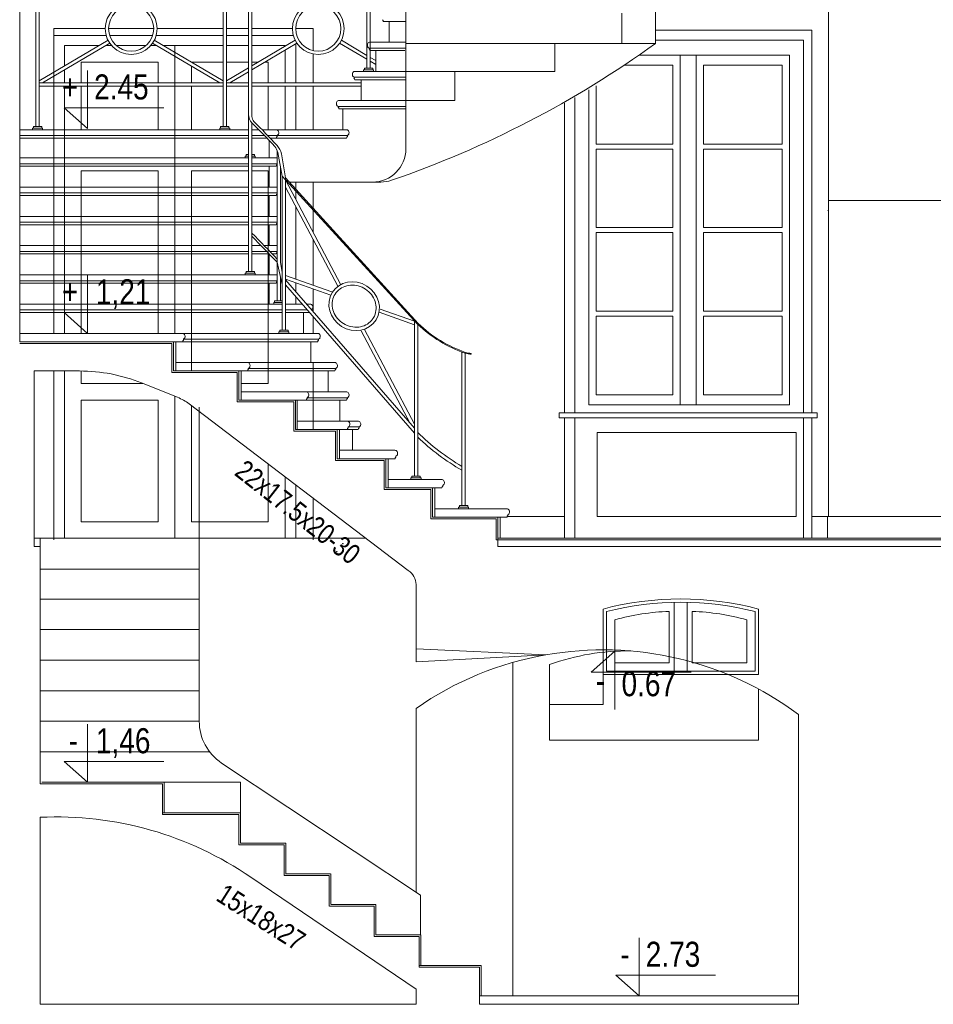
# Model space of a CAD drawing. Header units: millimetres. Extents: x -573548 to 674770, y -246895 to -89040.
# Tile 196 of 199: x 102413 to 107883, y -200775 to -194883. Entities that reach past the tile are written whole.
import ezdxf

# ---------------------------------------------------------------- set-up
doc = ezdxf.new("R2010")
doc.units = ezdxf.units.MM
for name, color, linetype, lineweight in [('A-WIDOK_Nr_pióra__9', 8, 'Continuous', 9), ('a-widokowe_Nr_pióra__8', 8, 'Continuous', 9), ('A-ZELBET_Nr_pióra__1', 8, 'Continuous', 9), ('A-ZELBET_Nr_pióra__5', 8, 'Continuous', 9), ('A_okno_Nr_pióra__1', 8, 'Continuous', 9), ('A_okno_Nr_pióra__8', 8, 'Continuous', 9), ('A_widok_Nr_pióra__1', 8, 'Continuous', 9), ('AO-RZEDNE_Nr_pióra__2', 8, 'Continuous', 9), ('AO-RZEDNE_Nr_pióra__61', 8, 'Continuous', 9), ('balustrada stalowa_Nr_pióra__1', 8, 'Continuous', 9), ('co_Nr_pióra__8', 8, 'Continuous', 9), ('drewno_Nr_pióra__3', 8, 'Continuous', 9), ('pomocnicze_Nr_pióra__1', 8, 'Continuous', 9), ('SCHODY_Nr_pióra__1', 8, 'Continuous', 9), ('SCIANY_KONSTR_Nr_pióra__1', 8, 'Continuous', 9), ('SCIANY_KONSTR_Nr_pióra__21', 8, 'Continuous', 9), ('SCIANY_KONSTR_Nr_pióra__4', 8, 'Continuous', 9)]:
    doc.layers.add(name, color=color, linetype=linetype, lineweight=lineweight)
doc.styles.add('STYL_AUTOMATYCZNY_5', font='arial.ttf', dxfattribs={"width": 0.8})

# ---------------------------------------------------------------- blocks, each defined once
blk = doc.blocks.new('A$C685D2BB2')
at = {"layer": 'A-WIDOK_Nr_pióra__9'}
for p, q in [((24456.3, 7960.6), (24456.3, 7698.8)), ((24764.6, 7960.6), (24456.3, 7960.6)), ((24764.6, 7960.6), (24456.3, 7960.6)), ((24456.3, 7960.6), (24764.6, 7960.6)), ((25054.6, 7960.6), (24784.6, 7960.6)), ((25054.6, 7960.6), (24784.6, 7960.6)), ((24784.6, 7960.6), (25054.6, 7960.6)), ((25469.6, 7960.6), (25074.6, 7960.6)), ((25469.6, 7960.6), (25074.6, 7960.6)), ((25074.6, 7960.6), (25469.6, 7960.6)), ((25622.4, 7960.6), (25489.6, 7960.6)), ((25622.4, 7960.6), (25489.6, 7960.6)), ((25489.6, 7960.6), (25622.4, 7960.6)), ((25884.6, 7960.6), (25642.4, 7960.6)), ((25884.6, 7960.6), (25642.4, 7960.6)), ((25642.4, 7960.6), (25884.6, 7960.6)), ((26009.2, 7960.6), (25904.6, 7960.6)), ((26009.2, 7960.6), (25904.6, 7960.6)), ((25904.6, 7960.6), (26009.2, 7960.6)), ((26009.2, 7960.6), (26009.2, 7829.4)), ((24456.3, 7920.6), (24769.9, 7920.6)), ((24456.3, 7920.6), (24456.3, 7698.8)), ((24456.3, 7920.6), (24456.3, 7355.9)), ((24790.7, 7920.6), (25048.4, 7920.6)), ((25069.2, 7920.6), (25469.6, 7920.6)), ((25489.6, 7920.6), (25622.4, 7920.6)), ((25642.4, 7920.6), (25889.9, 7920.6)), ((24520.5, 7860.6), (24520.5, 7736.8)), ((24520.5, 7860.6), (24730.2, 7860.6)), ((24769.5, 7860.6), (24801.4, 7860.6)), ((24829.2, 7860.6), (25009.9, 7860.6)), ((25037.7, 7860.6), (25069.6, 7860.6)), ((25108.9, 7860.6), (25469.6, 7860.6)), ((25180.5, 7860.6), (25180.5, 7818.3)), ((25180.5, 7860.6), (25180.5, 6137.3)), ((25489.6, 7860.6), (25622.4, 7860.6)), ((25642.4, 7860.6), (25842.1, 7860.6)), ((25842.1, 7860.6), (25842.1, 7855.8)), ((25906.3, 7870.5), (25906.3, 7635.9)), ((25180.5, 7795.1), (25180.5, 7635.9)), ((25842.1, 7832.6), (25842.1, 7635.9)), ((26009.2, 7808.9), (26009.2, 7635.9)), ((24620.5, 7760.6), (24620.5, 7635.9)), ((24620.5, 7760.6), (25080.5, 7760.6)), ((25080.5, 7760.6), (25080.5, 7635.9)), ((25280.5, 7760.6), (25280.5, 7759.2)), ((25469.6, 7760.6), (25280.5, 7760.6)), ((25280.5, 7736), (25280.5, 7635.9)), ((25622.4, 7760.6), (25489.6, 7760.6)), ((25681, 7760.6), (25642.4, 7760.6)), ((25740.5, 7760.6), (25720.3, 7760.6)), ((25740.5, 7760.6), (25740.5, 7635.9)), ((24456.3, 7675.6), (24456.3, 7635.9)), ((24456.3, 7675.6), (24456.3, 7635.9)), ((24520.5, 7713.5), (24520.5, 7635.9)), ((24456.3, 7615.9), (24456.3, 7355.9)), ((24456.3, 7615.9), (24456.3, 7355.9)), ((24520.5, 7615.9), (24520.5, 7355.9)), ((24620.5, 7615.9), (24620.5, 7355.9)), ((25080.5, 7615.9), (25080.5, 7355.9)), ((25180.5, 7615.9), (25180.5, 7355.9)), ((25280.5, 7615.9), (25280.5, 7355.9)), ((25740.5, 7615.9), (25740.5, 7355.9)), ((25842.1, 7615.9), (25842.1, 7355.9)), ((25906.3, 7615.9), (25906.3, 7355.9)), ((26009.2, 7615.9), (26009.2, 7355.9)), ((24456.3, 7355.9), (24456.3, 6137.3)), ((24520.5, 7355.9), (24520.5, 6137.3)), ((24620.5, 7110), (24620.5, 6137.3)), ((24620.5, 7110), (25080.5, 7110)), ((25080.5, 7110), (25080.5, 6137.3)), ((25280.5, 7110), (25280.5, 5912.3)), ((25622.4, 7110), (25280.5, 7110)), ((25740.5, 7110), (25642.4, 7110)), ((25740.5, 7110), (25740.5, 5836.7)), ((25906.3, 7042.3), (25906.3, 6938)), ((26009.2, 7042.3), (26009.2, 6742.8)), ((25906.3, 6895.1), (25906.3, 6461.5)), ((26009.2, 6699.9), (26009.2, 6424.9)), ((25906.3, 6440.3), (25906.3, 6386.7)), ((26009.2, 6403.7), (26009.2, 6268.1)), ((25906.3, 6356.2), (25906.3, 6312.3)), ((26009.2, 6237.6), (26009.2, 6137.3)), ((26009.2, 5962.3), (26009.2, 5562.3)), ((24456.3, 5912.1), (24456.3, 4912.3)), ((24456.3, 5912.1), (24456.3, 4902.3)), ((24520.5, 5912.1), (24520.5, 4912.3)), ((24620.5, 5912.1), (24620.5, 5836.7)), ((24620.5, 5836.7), (24991.7, 5836.7)), ((24620.5, 5836.7), (24991.6, 5836.7)), ((25740.5, 5836.7), (25579.1, 5836.7)), ((24620.5, 5736.7), (24620.5, 5010.2)), ((24620.5, 5736.7), (25080.5, 5736.7)), ((24620.5, 5736.7), (25080.5, 5736.7)), ((25080.5, 5736.7), (25080.5, 5010.2)), ((25180.5, 5761.1), (25180.5, 4912.3)), ((25280.5, 5704.7), (25280.5, 5010.2)), ((25740.5, 5355.2), (25740.5, 5010.2)), ((25842.1, 5278.1), (25842.1, 4912.3)), ((25906.3, 5229.3), (25906.3, 4912.3)), ((26009.2, 5151.1), (26009.2, 4912.3)), ((26009.2, 5151.1), (26009.2, 4902.3)), ((24620.5, 5010.2), (25080.5, 5010.2)), ((25294.6, 5010.2), (25280.5, 5010.2)), ((25740.5, 5010.2), (25280.5, 5010.2))]:
    blk.add_line(p, q, dxfattribs=at)
at = {"layer": 'a-widokowe_Nr_pióra__8'}
for p, q in [((27170.6, 5042.3), (27514.9, 5042.3)), ((28994.9, 5042.3), (36203.4, 5042.3))]:
    blk.add_line(p, q, dxfattribs=at)
at = {"layer": 'A-ZELBET_Nr_pióra__1'}
blk.add_line((25327.1, 4726.3), (24374.9, 4726.3), dxfattribs=at)
at = {"layer": 'A-ZELBET_Nr_pióra__5'}
blk.add_line((29089.7, 6873.6), (29089.7, 6872.7), dxfattribs=at)
at = {"layer": 'A_okno_Nr_pióra__1'}
for p, q in [((28994.9, 7952.3), (28059.5, 7952.3)), ((28994.9, 7952.3), (28994.9, 5662.3)), ((28945.8, 7892.3), (28059.5, 7892.3)), ((28945.8, 7892.3), (28945.8, 5662.3)), ((28861.5, 7801.7), (27959.5, 7801.7)), ((28207.3, 7801.7), (28207.3, 5709.3)), ((28302.6, 7801.7), (28302.6, 5709.3)), ((28861.5, 7801.7), (28861.5, 5709.3)), ((27871, 7741.7), (28163.4, 7741.7)), ((28163.4, 7741.7), (28163.4, 7269.7)), ((28817.6, 7741.7), (28346.5, 7741.7)), ((28346.5, 7741.7), (28346.5, 7269.7)), ((28817.6, 7741.7), (28817.6, 7269.7)), ((27704.1, 7617.6), (27704.1, 7269.7)), ((27575.8, 7547.9), (27575.8, 5662.3)), ((27660.2, 7593.5), (27660.2, 5709.3)), ((27514.9, 7515.5), (27514.9, 5662.3)), ((27704.1, 7269.7), (28163.4, 7269.7)), ((28817.6, 7269.7), (28346.5, 7269.7)), ((27704.1, 7239.7), (27704.1, 6770.6)), ((27704.1, 7239.7), (28163.4, 7239.7)), ((28163.4, 7239.7), (28163.4, 6770.6)), ((28346.5, 7239.7), (28346.5, 6770.6)), ((28817.6, 7239.7), (28346.5, 7239.7)), ((28817.6, 7239.7), (28817.6, 6770.6)), ((27704.1, 6770.6), (28163.4, 6770.6)), ((27704.1, 6740.6), (27704.1, 6270.6)), ((27704.1, 6740.6), (28163.4, 6740.6)), ((28163.4, 6740.6), (28163.4, 6270.6)), ((28817.6, 6770.6), (28346.5, 6770.6)), ((28346.5, 6740.6), (28346.5, 6270.6)), ((28817.6, 6740.6), (28346.5, 6740.6)), ((28817.6, 6740.6), (28817.6, 6270.6)), ((27704.1, 6270.6), (28163.4, 6270.6)), ((28817.6, 6270.6), (28346.5, 6270.6)), ((27704.1, 6240.6), (27704.1, 5769.3)), ((27704.1, 6240.6), (28163.4, 6240.6)), ((28163.4, 6240.6), (28163.4, 5769.3)), ((28817.6, 6240.6), (28346.5, 6240.6)), ((28346.5, 6240.6), (28346.5, 5769.3)), ((28817.6, 6240.6), (28817.6, 5769.3)), ((28163.4, 5769.3), (27704.1, 5769.3)), ((28817.6, 5769.3), (28346.5, 5769.3)), ((29027, 5662.3), (27482.7, 5662.3)), ((27482.7, 5632.3), (27482.7, 5662.3)), ((27660.2, 5709.3), (28861.5, 5709.3)), ((29027, 5632.3), (29027, 5662.3)), ((29027, 5632.3), (27482.7, 5632.3)), ((27514.9, 5632.3), (27514.9, 4912.3)), ((27575.8, 5632.3), (27575.8, 4912.3)), ((28945.8, 5632.3), (27575.8, 5632.3)), ((28945.8, 5632.3), (28945.8, 4912.3)), ((28994.9, 5632.3), (28994.9, 4912.3)), ((28171.4, 4196.7), (28171.4, 4527.3)), ((28249.3, 4177.7), (28249.3, 4527.3)), ((27814.9, 4423.6), (27814.9, 4242.1)), ((28141.1, 4203.2), (28141, 4473.7)), ((28278.8, 4169.6), (28278.8, 4473.7)), ((28604.9, 4423.6), (28604.9, 4165.2)), ((27814.9, 4242.1), (27814.9, 4165.2)), ((28141.1, 4165.2), (28141.1, 4203.2)), ((28171.4, 4115.2), (28171.4, 4196.7)), ((27814.9, 4165.2), (28141.1, 4165.2)), ((28249.3, 4115.2), (28249.3, 4177.7)), ((28278.8, 4165.2), (28278.8, 4169.6)), ((28294.1, 4165.2), (28278.8, 4165.2)), ((28604.9, 4165.2), (28294.1, 4165.2))]:
    blk.add_line(p, q, dxfattribs=at)
at = {"layer": 'A_okno_Nr_pióra__8'}
for points in [[(28493.5, 4095.2), (28674.9, 4095.2), (28674.9, 4487.7, 0.129032), (27744.9, 4487.7), (27744.9, 4243.3)], [(28443.1, 4115.2), (28654.9, 4115.2), (28654.9, 4472.2, 0.124711), (27764.9, 4472.2), (27764.9, 4243.2)]]:
    blk.add_lwpolyline(points, format="xyb", dxfattribs=at)
for points in [[(27744.9, 4243.3), (27744.9, 4095.2), (28493.5, 4095.2)], [(27764.9, 4243.2), (27764.9, 4115.2), (28443.1, 4115.2)]]:
    blk.add_lwpolyline(points, dxfattribs=at)
for centre, start, end in [((28197, 3023.2), 92.20988, 105.2613), ((28222.8, 3023.2), 74.7387, 87.79012)]:
    blk.add_arc(centre, 1451.6, start, end, dxfattribs=at)
at = {"layer": 'A_widok_Nr_pióra__1'}
for p, q in [((29094.6, 6932.3), (29094.6, 5042.3)), ((29089.6, 5042.3), (29089.6, 4912.3)), ((26624.9, 4248.8), (26624.9, 4171.1)), ((27401.8, 4212.6), (26624.9, 4171.1)), ((27744.9, 3916.7), (27744.9, 4211.3)), ((27424.9, 4155.5), (27424.9, 3702.3)), ((28674.9, 3702.3), (28674.9, 4009.1)), ((26624.9, 3893.3), (26624.9, 2793.6)), ((27744.9, 3916.7), (27424.9, 3916.7)), ((28674.9, 3702.3), (27424.9, 3702.3)), ((26652.7, 2775.1), (26652.7, 2537.6))]:
    blk.add_line(p, q, dxfattribs=at)
for centre, radius, start, end in [((27732, 2304.6), 1936.4, 99.81652, 124.86948), ((27888.8, 2871.2), 1365.5, 89.09926, 109.85766)]:
    blk.add_arc(centre, radius, start, end, dxfattribs=at)
at = {"layer": 'AO-RZEDNE_Nr_pióra__2'}
for points in [[(24658.6, 7710.7), (24658.6, 7362.3), (24518.2, 7487.4), (25115.9, 7487.4)], [(24658.6, 6485.7), (24658.6, 6137.3), (24518.2, 6262.4), (25115.9, 6262.4)], [(27814.9, 3886.3), (27814.9, 4234.7), (27674.5, 4109.6), (28272.2, 4109.6)], [(24658.6, 3799.3), (24658.6, 3451), (24518.2, 3576.1), (25115.9, 3576.1)], [(27961.4, 2520.7), (27961.4, 2172.3), (27821, 2297.4), (28418.7, 2297.4)]]:
    blk.add_lwpolyline(points, dxfattribs=at)
at = {"layer": 'balustrada stalowa_Nr_pióra__1'}
for p, q in [((26331.3, 8396.7), (26331.3, 7725)), ((26351.3, 8402), (26351.3, 7725)), ((24349.6, 8290.9), (24349.6, 7375.9)), ((24369.6, 8285.9), (24369.6, 7375.9)), ((25469.6, 8285.9), (25469.6, 7375.9)), ((25489.6, 8285.9), (25489.6, 7375.9)), ((25622.4, 7446.4), (25622.4, 8089.2)), ((25642.4, 8089.2), (25642.4, 7434)), ((24369.6, 7647.5), (24781.3, 7890.8)), ((24389.2, 7635.9), (24791.5, 7873.6)), ((25047.6, 7873.6), (25449.9, 7635.9)), ((25057.8, 7890.8), (25469.6, 7647.5)), ((25901.4, 7890.8), (25642.4, 7737.8)), ((25911.5, 7873.6), (25642.4, 7714.6)), ((26331.3, 7777), (26167.7, 7873.6)), ((26331.3, 7800.2), (26177.9, 7890.8)), ((26383.7, 7769.2), (26351.3, 7788.4)), ((25622.4, 7726), (25489.6, 7647.5)), ((26366.3, 7725), (26316.3, 7725)), ((26316.3, 7715), (26316.3, 7725)), ((26383.7, 7746), (26351.3, 7765.1)), ((26366.3, 7715), (26366.3, 7725)), ((25622.4, 7702.7), (25509.3, 7635.9)), ((26311.3, 7705), (26311.3, 7715)), ((26311.3, 7715), (26371.3, 7715)), ((26371.3, 7705), (26371.3, 7715)), ((25469.6, 7635.9), (24369.6, 7635.9)), ((25469.6, 7615.9), (24369.6, 7615.9)), ((25489.6, 7635.9), (25622.4, 7635.9)), ((25489.6, 7615.9), (25622.4, 7615.9)), ((25642.4, 7635.9), (26296.8, 7635.9)), ((25642.4, 7615.9), (26296.8, 7615.9)), ((25622.4, 6507.3), (25622.4, 7448.8)), ((24329.6, 7355.9), (24329.6, 7365.9)), ((24329.6, 7365.9), (24389.6, 7365.9)), ((24384.6, 7375.9), (24334.6, 7375.9)), ((24334.6, 7365.9), (24334.6, 7375.9)), ((24384.6, 7365.9), (24384.6, 7375.9)), ((24389.6, 7355.9), (24389.6, 7365.9)), ((25449.6, 7355.9), (25449.6, 7365.9)), ((25449.6, 7365.9), (25509.6, 7365.9)), ((25504.6, 7375.9), (25454.6, 7375.9)), ((25454.6, 7365.9), (25454.6, 7375.9)), ((25504.6, 7365.9), (25504.6, 7375.9)), ((25509.6, 7355.9), (25509.6, 7365.9)), ((25642.4, 7397.7), (25642.4, 6507.3)), ((25602.4, 7187.3), (25602.4, 7197.3)), ((25602.4, 7197.3), (25622.4, 7197.3)), ((25622.4, 7207.3), (25607.4, 7207.3)), ((25607.4, 7197.3), (25607.4, 7207.3)), ((25657.4, 7207.3), (25642.4, 7207.3)), ((25642.4, 7197.3), (25662.4, 7197.3)), ((25657.4, 7197.3), (25657.4, 7207.3)), ((25662.4, 7187.3), (25662.4, 7197.3)), ((25793.6, 7230.1), (25793.6, 6332.3)), ((25824.2, 7077.6), (25796.9, 7220.4)), ((25844.2, 7067.3), (25818.7, 7210.7)), ((25813.6, 7127.1), (25813.6, 6562.3)), ((25824.2, 7077.6), (25824.2, 6157.3)), ((26634.5, 6192.6), (25824.2, 7077.6)), ((25844.2, 7067.3), (25844.2, 6157.3)), ((26638.2, 6195.9), (25844.2, 7067.3)), ((25844.2, 7055.8), (26175.2, 6427.9)), ((25844.2, 7012.9), (26156.8, 6420)), ((25824.2, 6428.9), (25793.6, 6562.3)), ((25824.2, 6501.5), (25813.6, 6562.3)), ((25602.4, 6487.3), (25602.4, 6497.3)), ((25602.4, 6497.3), (25662.4, 6497.3)), ((25657.4, 6507.3), (25607.4, 6507.3)), ((25607.4, 6497.3), (25607.4, 6507.3)), ((25657.4, 6497.3), (25657.4, 6507.3)), ((25662.4, 6487.3), (25662.4, 6497.3)), ((25844.2, 6483.6), (26120.8, 6385.3)), ((25813.6, 6475.2), (25813.6, 6332.3)), ((25844.2, 6462.3), (26115, 6366.1)), ((26614.9, 5569.8), (25844.2, 6458.3)), ((26614.9, 5539.3), (25844.2, 6427.8)), ((25773.6, 6312.3), (25773.6, 6322.3)), ((25773.6, 6322.3), (25824.2, 6322.3)), ((25824.2, 6332.3), (25778.6, 6332.3)), ((25778.6, 6322.3), (25778.6, 6332.3)), ((26404.3, 6263.3), (26614.9, 6188.5)), ((26410, 6282.5), (26614.9, 6209.7)), ((26614.9, 6214), (26614.9, 5282.3)), ((26634.9, 6191.9), (26634.9, 5282.3)), ((25804.2, 6137.3), (25804.2, 6147.3)), ((25804.2, 6147.3), (25864.2, 6147.3)), ((25859.2, 6157.3), (25809.2, 6157.3)), ((25809.2, 6147.3), (25809.2, 6157.3)), ((25859.2, 6147.3), (25859.2, 6157.3)), ((25864.2, 6137.3), (25864.2, 6147.3)), ((26297.4, 6153.3), (26589.8, 5598.8)), ((26315.9, 6161.2), (26614.9, 5594)), ((26899.9, 6025.5), (26899.9, 5107.3)), ((26919.9, 6018.3), (26919.9, 5107.3)), ((26955.6, 6012.4), (26955.6, 6017.6)), ((26594.9, 5262.3), (26594.9, 5272.3)), ((26594.9, 5272.3), (26654.9, 5272.3)), ((26649.9, 5282.3), (26599.9, 5282.3)), ((26599.9, 5272.3), (26599.9, 5282.3)), ((26649.9, 5272.3), (26649.9, 5282.3)), ((26654.9, 5262.3), (26654.9, 5272.3)), ((26879.9, 5087.3), (26879.9, 5097.3)), ((26879.9, 5097.3), (26939.9, 5097.3)), ((26934.9, 5107.3), (26884.9, 5107.3)), ((26884.9, 5097.3), (26884.9, 5107.3)), ((26934.9, 5097.3), (26934.9, 5107.3)), ((26939.9, 5087.3), (26939.9, 5097.3))]:
    blk.add_line(p, q, dxfattribs=at)
for centre, radius in [((24919.6, 7960.9), 155), ((24919.6, 7960.9), 135), ((26039.6, 7960.9), 155), ((26039.6, 7960.9), 135)]:
    blk.add_circle(centre, radius, dxfattribs=at)
for centre, radius, start, end in [((25692.4, 7446.4), 70, 180, 225.03453), ((25682.4, 7434), 40, 180, 225.18064), ((22229, 3978.9), 4830.9, 42.69508, 45.03453), ((22249, 3978.9), 4830.9, 42.79934, 45.18064), ((25728.1, 7207.2), 70, 10.82391, 42.69508), ((25720.2, 7193.2), 100, 10.08978, 42.79934), ((19481, 604.2), 8693.5, 43.43714, 44.86786), ((19483.1, 582.7), 8693.5, 43.45764, 44.88784), ((27170.3, 6750.4), 773.7, 226.21017, 251.11716), ((27170.3, 6750.4), 768.4, 226.21017, 251.11716), ((26955.9, 6124.3), 111.9, 251.22309, 269.82569), ((26956, 6124.3), 106.7, 251.22309, 269.8077), ((27567.8, 6489.4), 1328.1, 225.37718, 239.80818), ((27567.8, 6489.4), 1348.1, 226.21017, 240.30153)]:
    blk.add_arc(centre, radius, start, end, dxfattribs=at)
blk.add_ellipse((26254.7, 6299.8), major_axis=(131.6, -81.9), ratio=0.917512, dxfattribs=at)
blk.add_open_spline([(26369.4, 6228.5), (26374, 6235.9), (26377.7, 6243.8), (26380.4, 6252.1), (26384.9, 6265.7), (26386.9, 6280.2), (26386.1, 6295), (26385.3, 6309.7), (26381.8, 6324.6), (26375.7, 6338.8), (26369.6, 6352.9), (26360.9, 6366.3), (26350.1, 6378.1), (26339.3, 6389.8), (26326.4, 6399.9), (26312.4, 6407.6), (26298.3, 6415.4), (26282.9, 6420.8), (26267.4, 6423.5), (26251.8, 6426.3), (26236, 6426.4), (26221.1, 6423.9), (26206.1, 6421.4), (26191.9, 6416.3), (26179.3, 6408.9), (26166.7, 6401.6), (26155.7, 6392.1), (26147, 6380.9), (26138.2, 6369.7), (26131.7, 6356.9), (26127.7, 6343.2), (26123.7, 6329.4), (26122.3, 6314.8), (26123.7, 6300), (26125, 6285.2), (26129.1, 6270.4), (26135.8, 6256.4), (26142.4, 6242.4), (26151.6, 6229.3), (26162.8, 6217.9), (26174, 6206.5), (26187.2, 6196.9), (26201.6, 6189.6), (26215.9, 6182.3), (26231.4, 6177.5), (26247, 6175.3), (26262.6, 6173.1), (26278.3, 6173.5), (26293.1, 6176.6), (26307.9, 6179.6), (26321.8, 6185.2), (26334.1, 6193), (26346.3, 6200.8), (26356.9, 6210.7), (26365.2, 6222.2), (26366.6, 6224.3), (26368, 6226.4), (26369.4, 6228.5)], degree=3, knots=[0, 0, 0, 0, 1, 1, 1, 2, 2, 2, 3, 3, 3, 4, 4, 4, 5, 5, 5, 6, 6, 6, 7, 7, 7, 8, 8, 8, 9, 9, 9, 10, 10, 10, 11, 11, 11, 12, 12, 12, 13, 13, 13, 14, 14, 14, 15, 15, 15, 16, 16, 16, 17, 17, 17, 18, 18, 18, 19, 19, 19, 19], dxfattribs=at)
at = {"layer": 'co_Nr_pióra__8'}
blk.add_lwpolyline([(27710.4, 5543.4), (28900.2, 5543.4), (28900.2, 5041.7), (27710.4, 5041.7)], close=True, dxfattribs=at)
at = {"layer": 'drewno_Nr_pióra__3'}
for p, q in [((25225.4, 6137.3), (24252.1, 6137.3)), ((25227.4, 6087.3), (24252.1, 6087.3)), ((25232.4, 6102.3), (25232.4, 6097.3)), ((25616, 5962.3), (25186, 5962.3)), ((25565.1, 5912.3), (25616, 5912.3)), ((25621, 5927.3), (25621, 5922.3)), ((25966, 5787.3), (25579.1, 5787.3)), ((25903.1, 5737.3), (25968, 5737.3)), ((25973, 5752.3), (25973, 5747.3)), ((26207.2, 5612.3), (25912.6, 5612.3)), ((26153.8, 5562.3), (26214.1, 5562.3)), ((26219.1, 5577.3), (26219.1, 5572.3)), ((26497.9, 5437.3), (26167.8, 5437.3)), ((26499.9, 5387.3), (26153.8, 5387.3)), ((26504.9, 5402.3), (26504.9, 5397.3)), ((26777.9, 5262.3), (26458.5, 5262.3)), ((26779.9, 5212.3), (26444.5, 5212.3)), ((26784.9, 5227.3), (26784.9, 5222.3)), ((27167.9, 5087.3), (26738.5, 5087.3)), ((27169.9, 5037.3), (26724.5, 5037.3)), ((27174.9, 5052.3), (27174.9, 5047.3))]:
    blk.add_line(p, q, dxfattribs=at)
for centre, radius, start, end in [((25226.4, 6122.5), 14.9, 28.63591, 93.87505), ((25222.5, 6119.1), 19.9, 335.33959, 31.82144), ((25237.7, 6088.4), 10.4, 120.94465, 185.92525), ((25226.2, 6116.4), 15.4, 293.40696, 338.55863), ((25615, 5947.5), 14.9, 28.63591, 93.87505), ((25611.2, 5944.1), 19.9, 335.33959, 31.82144), ((25626.4, 5913.4), 10.4, 120.94465, 185.92525), ((25614.9, 5941.4), 15.4, 293.40696, 338.55863), ((25967, 5772.5), 14.9, 28.63591, 93.87505), ((25963.1, 5769.1), 19.9, 335.33959, 31.82144), ((25978.3, 5738.4), 10.4, 120.94465, 185.92525), ((25966.9, 5766.4), 15.4, 293.40696, 338.55863), ((26213.1, 5597.5), 14.9, 28.63591, 93.87505), ((26209.2, 5594.1), 19.9, 335.33959, 31.82144), ((26224.4, 5563.4), 10.4, 120.94465, 185.92525), ((26213, 5591.4), 15.4, 293.40696, 338.55863), ((26498.9, 5422.5), 14.9, 28.63591, 93.87505), ((26495.1, 5419.1), 19.9, 335.33959, 31.82144), ((26510.3, 5388.4), 10.4, 120.94465, 185.92525), ((26498.8, 5416.4), 15.4, 293.40696, 338.55863), ((26778.9, 5247.5), 14.9, 28.63591, 93.87505), ((26775.1, 5244.1), 19.9, 335.33959, 31.82144), ((26790.3, 5213.4), 10.4, 120.94465, 185.92525), ((26778.8, 5241.4), 15.4, 293.40696, 338.55863), ((27168.9, 5072.5), 14.9, 28.63591, 93.87505), ((27165.1, 5069.1), 19.9, 335.33959, 31.82144), ((27180.3, 5038.4), 10.4, 120.94465, 185.92525), ((27168.8, 5066.4), 15.4, 293.40696, 338.55863)]:
    blk.add_arc(centre, radius, start, end, dxfattribs=at)
at = {"layer": 'pomocnicze_Nr_pióra__1'}
blk.add_line((27205.1, 4167.9), (27205.1, 2172.3), dxfattribs=at)
at = {"layer": 'SCHODY_Nr_pióra__1'}
for p, q in [((26564.3, 8412), (26564.3, 7872.3)), ((28059.5, 8412), (28059.5, 7872.3)), ((27856.8, 7872.3), (27856.8, 8054.1)), ((26429.1, 8004.1), (26564.3, 8004.1)), ((26464.2, 7879.7), (26464.2, 8004.2)), ((26343.6, 7844.6), (26343.6, 7839.6)), ((26343.7, 7844.6), (26560.4, 7844.6)), ((26348.6, 7879.6), (26565.3, 7879.6)), ((28059.5, 7872.3), (26564.3, 7872.3)), ((26564.3, 7872.3), (26564.3, 7242.3)), ((27456.8, 7705), (27456.8, 7872.3)), ((26348.6, 7829.6), (26558.2, 7829.6)), ((26383.7, 7829.6), (26383.7, 7705)), ((26383.7, 7705), (26383.7, 7829.6)), ((26252.9, 7670), (26564.3, 7670)), ((26253.7, 7670), (26253.7, 7665)), ((26260.7, 7705), (26564.3, 7705)), ((26343.7, 7705), (26343.9, 7705)), ((26564.3, 7705), (27456.8, 7705)), ((26856.8, 7530.5), (26856.8, 7705)), ((26258.7, 7655), (26564.3, 7655)), ((26296.8, 7655), (26296.8, 7530.5)), ((26157.9, 7495.5), (26157.9, 7490.5)), ((26185.9, 7495.5), (26157.9, 7495.5)), ((26185.9, 7530.5), (26162.9, 7530.5)), ((26185.9, 7530.5), (26172.1, 7530.5)), ((26200.4, 7530.5), (26185.9, 7530.5)), ((26185.9, 7530.5), (26199.6, 7530.5)), ((26185.9, 7530.5), (26564.3, 7530.5)), ((26185.9, 7495.5), (26213.8, 7495.5)), ((26564.3, 7495.5), (26213.8, 7495.5)), ((26564.3, 7530.5), (26856.8, 7530.5)), ((26564.3, 7480.4), (26162.9, 7480.4)), ((26185.9, 7480.5), (26185.9, 7355.9)), ((24252.1, 7355.9), (25622.4, 7355.9)), ((24252.1, 7320.9), (25622.4, 7320.9)), ((25642.4, 7355.9), (25683.4, 7355.9)), ((25642.4, 7320.9), (25717.3, 7320.9)), ((25703.4, 7355.9), (26208.8, 7355.9)), ((25737.3, 7320.9), (25793, 7320.9)), ((25784.9, 7320.9), (26213.8, 7320.9)), ((25793, 7320.9), (25793, 7315.9)), ((26213.8, 7320.9), (26213.8, 7315.9)), ((24252.1, 7305.9), (25622.4, 7305.9)), ((25642.4, 7305.9), (25731.6, 7305.9)), ((25746.6, 7290.1), (25746.6, 7187.3)), ((25751.6, 7305.9), (25788, 7305.9)), ((25784.9, 7305.9), (26208.8, 7305.9)), ((24252.1, 7187.3), (25622.4, 7187.3)), ((24252.1, 7152.3), (25622.4, 7152.3)), ((24252.1, 7137.3), (25622.4, 7137.3)), ((25642.4, 7187.3), (25786, 7187.3)), ((25642.4, 7152.3), (25793, 7152.3)), ((25642.4, 7137.3), (25788, 7137.3)), ((25746.6, 7137.3), (25746.6, 7012.3)), ((25793, 7152.3), (25793, 7147.3)), ((24252.1, 7012.3), (25622.4, 7012.3)), ((25642.4, 7012.3), (25786, 7012.3)), ((26413.5, 7042.3), (25867, 7042.3)), ((24252.1, 6977.3), (25622.4, 6977.3)), ((24252.1, 6962.3), (25622.4, 6962.3)), ((25642.4, 6977.3), (25793, 6977.3)), ((25642.4, 6962.3), (25788, 6962.3)), ((25746.6, 6962.3), (25746.6, 6837.3)), ((25793, 6977.3), (25793, 6972.3)), ((24252.1, 6837.3), (25622.4, 6837.3)), ((25642.4, 6837.3), (25786, 6837.3)), ((24252.1, 6802.3), (25622.4, 6802.3)), ((24252.1, 6787.3), (25622.4, 6787.3)), ((25642.4, 6802.3), (25793, 6802.3)), ((25642.4, 6787.3), (25788, 6787.3)), ((25746.6, 6787.3), (25746.6, 6662.3)), ((25793, 6802.3), (25793, 6797.3)), ((24252.1, 6662.3), (25622.4, 6662.3)), ((25642.4, 6662.3), (25697.3, 6662.3)), ((25716.1, 6662.3), (25786, 6662.3)), ((24252.1, 6627.3), (25622.4, 6627.3)), ((24252.1, 6612.3), (25622.4, 6612.3)), ((25642.4, 6627.3), (25731.3, 6627.3)), ((25642.4, 6612.3), (25745.8, 6612.3)), ((25746.6, 6612.3), (25746.6, 6487.3)), ((25749.9, 6627.3), (25793, 6627.3)), ((25764.3, 6612.3), (25788, 6612.3)), ((25793, 6627.3), (25793, 6622.3)), ((24252.1, 6487.3), (25786, 6487.3)), ((24252.1, 6452.3), (25793, 6452.3)), ((24252.1, 6437.3), (25788, 6437.3)), ((25746.6, 6437.3), (25746.6, 6312.3)), ((25793, 6452.3), (25793, 6447.3)), ((24252.1, 6312.3), (25824.2, 6312.3)), ((25844.2, 6312.3), (25944.4, 6312.3)), ((25970.9, 6312.3), (25990.4, 6312.3)), ((24252.1, 6277.3), (25824.2, 6277.3)), ((24252.1, 6262.3), (25824.2, 6262.3)), ((25844.2, 6277.3), (25974.7, 6277.3)), ((25844.2, 6262.3), (25987.8, 6262.3)), ((25951.1, 6262.3), (25951.1, 6137.3)), ((25227.4, 6137.3), (26034.9, 6137.3)), ((25172, 6087.3), (25172, 5912.3)), ((25186, 6087.3), (25186, 5912.3)), ((25227.4, 6087.3), (26036.9, 6087.3)), ((25232.4, 6102.3), (26041.9, 6102.3)), ((25995.5, 6087.3), (25995.5, 5962.3)), ((26041.9, 6102.3), (26041.9, 6097.3)), ((25611.5, 5962.3), (26139.7, 5962.3)), ((25606.5, 5912.3), (25172, 5912.3)), ((25565.1, 5912.3), (25565.1, 5737.3)), ((25579.1, 5912.3), (25579.1, 5737.3)), ((25606.5, 5912.3), (26139.7, 5912.3)), ((25621, 5927.3), (26144.7, 5927.3)), ((26098.3, 5912.3), (26098.3, 5787.3)), ((26144.7, 5927.3), (26144.7, 5922.3)), ((25961.6, 5787.3), (26209.2, 5787.3)), ((25958.5, 5737.3), (25565.1, 5737.3)), ((25903.1, 5737.3), (25903.1, 5562.3)), ((25912.6, 5737.3), (25912.6, 5562.3)), ((25958.5, 5737.3), (26209.2, 5737.3)), ((25973, 5752.3), (26214.2, 5752.3)), ((26167.9, 5737.3), (26167.9, 5612.3)), ((26214.2, 5752.3), (26214.2, 5747.3)), ((25327.1, 3816), (25327.1, 5695)), ((26207.2, 5612.3), (26277.1, 5612.3)), ((26218.5, 5562.3), (25903.1, 5562.3)), ((26153.8, 5562.3), (26153.8, 5387.3)), ((26167.8, 5562.3), (26167.8, 5387.3)), ((26218.5, 5562.3), (26279.1, 5562.3)), ((26219.1, 5577.3), (26284.1, 5577.3)), ((26244.6, 5562.3), (26244.6, 5437.3)), ((26284.1, 5577.3), (26284.1, 5572.3)), ((26444.5, 5387.3), (26444.5, 5212.3)), ((26458.5, 5387.3), (26458.5, 5212.3)), ((26724.5, 5212.3), (26724.5, 5037.3)), ((26738.5, 5212.3), (26738.5, 5037.3)), ((27128.5, 5037.3), (27128.5, 4912.3)), ((24338.2, 4912.3), (25327.1, 4912.3)), ((24374.9, 3441), (24374.9, 4912.3)), ((25327.1, 4547), (24374.9, 4547)), ((25327.1, 4364.3), (24374.9, 4364.3)), ((25327.1, 4181.6), (24374.9, 4181.6)), ((25327.1, 3999), (24374.9, 3999)), ((25327.1, 3816.3), (24374.9, 3816.3)), ((24374.9, 3633.6), (25388.9, 3633.6)), ((26652.7, 2775.1), (25461.2, 3566)), ((25116.9, 3451), (25574.6, 3451)), ((25574.6, 3451), (25574.6, 3268.3))]:
    blk.add_line(p, q, dxfattribs=at)
for points in [[(26149.3, 4830.8, 1), (26152.3, 4830.8, 1)], [(26185.3, 4878.5, 1), (26188.3, 4878.5, 1)]]:
    blk.add_lwpolyline(points, format="xyb", close=True, dxfattribs=at)
for centre, radius, start, end in [((26418.7, 8005.3), 10.4, 354.07475, 59.05535), ((26353.5, 7861.4), 19.9, 148.17856, 204.66041), ((26349.7, 7858.7), 15.4, 201.44137, 246.59304), ((26349.6, 7864.7), 14.9, 86.12495, 151.36409), ((26338.3, 7830.6), 10.4, 354.07475, 59.05535), ((24496.1, 12814.5), 6092.8, 288.98785, 305.79176), ((26263.6, 7686.8), 19.9, 148.17856, 204.66041), ((26259.8, 7684.1), 15.4, 201.44137, 246.59304), ((26259.7, 7690.2), 14.9, 86.12495, 151.36409), ((26248.3, 7656.1), 10.4, 354.07475, 59.05535), ((26167.8, 7512.3), 19.9, 148.17856, 204.66041), ((26164.1, 7509.6), 15.4, 201.44137, 246.59304), ((26163.9, 7515.7), 14.9, 86.12495, 151.36409), ((26152.6, 7481.5), 10.4, 354.07475, 59.05535), ((25787, 7341.1), 14.9, 28.63591, 93.87505), ((25798.4, 7307), 10.4, 120.94465, 185.92525), ((25786.9, 7335.1), 15.4, 293.40696, 338.55863), ((25783.1, 7337.7), 19.9, 335.33959, 31.82144), ((26207.8, 7341.1), 14.9, 28.63591, 93.87505), ((26219.2, 7307), 10.4, 120.94465, 185.92525), ((26207.7, 7335.1), 15.4, 293.40696, 338.55863), ((26203.9, 7337.7), 19.9, 335.33959, 31.82144), ((26364.3, 7242.3), 200, 270, 0), ((25787, 7172.5), 14.9, 63.77764, 93.87505), ((25798.4, 7138.4), 10.4, 120.94465, 185.92525), ((25786.9, 7166.4), 15.4, 293.40696, 295.70747), ((25787, 6997.5), 14.9, 63.77764, 93.87505), ((26413.5, 7242.3), 200, 270, 288.98785), ((25798.4, 6963.4), 10.4, 120.94465, 185.92525), ((25786.9, 6991.4), 15.4, 293.40696, 295.70747), ((25787, 6822.5), 14.9, 63.77764, 93.87505), ((25798.4, 6788.4), 10.4, 120.94465, 185.92525), ((25786.9, 6816.4), 15.4, 293.40696, 295.70747), ((25787, 6647.5), 14.9, 63.77764, 93.87505), ((25798.4, 6613.4), 10.4, 120.94465, 185.92525), ((25786.9, 6641.4), 15.4, 293.40696, 295.70747), ((25787, 6472.5), 14.9, 63.77764, 93.87505), ((25798.4, 6438.4), 10.4, 120.94465, 185.92525), ((25786.9, 6466.4), 15.4, 293.40696, 295.70747), ((25991.4, 6297.5), 14.9, 28.63591, 93.87505), ((25987.6, 6294.1), 19.9, 335.33959, 31.82144), ((25991.3, 6291.4), 15.4, 304.29084, 338.55863), ((26035.9, 6122.5), 14.9, 28.63591, 93.87505), ((26032, 6119.1), 19.9, 335.33959, 31.82144), ((26047.3, 6088.4), 10.4, 120.94465, 185.92525), ((26035.8, 6116.4), 15.4, 293.40696, 338.55863), ((26138.7, 5947.5), 14.9, 28.63591, 93.87505), ((26134.8, 5944.1), 19.9, 335.33959, 31.82144), ((26150.1, 5913.4), 10.4, 120.94465, 185.92525), ((26138.6, 5941.4), 15.4, 293.40696, 338.55863), ((26208.2, 5772.5), 14.9, 28.63591, 93.87505), ((26204.4, 5769.1), 19.9, 335.33959, 31.82144), ((26219.6, 5738.4), 10.4, 120.94465, 185.92525), ((26208.1, 5766.4), 15.4, 293.40696, 338.55863), ((26278.1, 5597.5), 14.9, 28.63591, 93.87505), ((26274.3, 5594.1), 19.9, 335.33959, 31.82144), ((26289.5, 5563.4), 10.4, 120.94465, 185.92525), ((26278, 5591.4), 15.4, 293.40696, 338.55863), ((25627.1, 3816), 300, 180, 236.42592)]:
    blk.add_arc(centre, radius, start, end, dxfattribs=at)
at = {"layer": 'SCIANY_KONSTR_Nr_pióra__1'}
blk.add_arc((24473.1, 1191.4), 2052.3, 55.47174, 92.74222, dxfattribs=at)
at = {"layer": 'SCIANY_KONSTR_Nr_pióra__21'}
for p, q in [((24252.1, 8412), (24252.1, 6087.3)), ((29094.6, 6932.3), (29094.6, 8412)), ((29094.6, 6932.3), (29954.6, 6932.3)), ((24338.2, 5912.1), (24338.2, 4862.3)), ((24610.6, 5912.1), (24338.2, 5912.1)), ((24982.3, 5840.5), (25197.2, 5754.5)), ((25267.2, 5714.8), (26578.8, 4718.4)), ((24374.9, 3441), (24374.9, 4912.3)), ((25327.1, 4912.3), (26323.6, 4912.3)), ((27114.5, 4912.3), (27114.5, 4862.3)), ((24338.2, 4862.3), (24374.9, 4862.3)), ((24338.2, 4862.3), (24374.9, 4862.3)), ((24374.9, 3441), (24374.9, 4862.3)), ((27114.5, 4862.3), (38010.3, 4862.3)), ((26624.9, 4248.8), (26624.9, 4634.2)), ((27401.8, 4212.6), (26624.9, 4248.8)), ((28914.9, 2172.3), (28914.9, 3856.2)), ((25106.9, 3441), (24374.9, 3441)), ((25116.9, 3451), (24384.2, 3451)), ((25106.9, 3258.3), (25106.9, 3441)), ((25116.9, 3268.3), (25116.9, 3451)), ((24374.9, 2122.3), (24374.9, 3241.4)), ((25564.6, 3258.3), (25106.9, 3258.3)), ((25574.6, 3268.3), (25107.6, 3268.3)), ((25564.6, 3075.6), (25564.6, 3258.3)), ((25574.6, 3085.6), (25574.6, 3268.3)), ((25834.6, 3075.6), (25564.6, 3075.6)), ((25844.6, 3085.6), (25574.6, 3085.6)), ((25834.6, 2893), (25834.6, 3075.6)), ((25844.6, 2903), (25844.6, 3085.6)), ((26104.6, 2893), (25834.6, 2893)), ((26112.7, 2903), (25842.7, 2903)), ((26104.6, 2710.3), (26104.6, 2893)), ((26114.6, 2720.3), (26114.6, 2903)), ((26624.9, 2213.4), (25636.4, 2882.2)), ((26374.6, 2710.3), (26106.6, 2710.3)), ((26384.6, 2720.3), (26116.6, 2720.3)), ((26374.6, 2710.3), (26374.6, 2527.6)), ((26384.6, 2720.3), (26384.6, 2537.6)), ((26654.6, 2537.6), (26384.6, 2537.6)), ((26654.6, 2355), (26654.6, 2537.6)), ((26644.6, 2527.6), (26374.6, 2527.6)), ((26644.6, 2345), (26644.6, 2527.6)), ((27015.8, 2355), (26644.6, 2355)), ((27005.8, 2345), (26644.6, 2345)), ((27005.8, 2172.3), (27005.8, 2345)), ((27015.8, 2172.3), (27015.8, 2355)), ((26624.9, 2213.4), (26624.9, 2122.3)), ((26624.9, 2122.3), (24374.9, 2122.3)), ((26624.9, 2122.3), (26624.1, 2122.3)), ((28914.9, 2172.3), (27005.8, 2172.3)), ((27005.8, 2172.3), (27005.8, 2122.3)), ((28914.9, 2122.3), (27005.8, 2122.3)), ((28914.9, 2172.3), (28914.9, 2122.3))]:
    blk.add_line(p, q, dxfattribs=at)
at = {"layer": 'SCIANY_KONSTR_Nr_pióra__4'}
for points in [[(24252.1, 6087.3), (25172, 6087.3), (25172, 5912.3), (25565.1, 5912.3), (25565.1, 5737.3), (25903.1, 5737.3), (25903.1, 5562.3), (26153.8, 5562.3), (26153.8, 5387.3), (26444.5, 5387.3), (26444.5, 5212.3), (26724.5, 5212.3), (26724.5, 5037.3), (27114.5, 5037.3), (27114.5, 4912.3), (38010.3, 4912.3)], [(24252.1, 6077.3), (25162, 6077.3), (25162, 5902.3), (25555.1, 5902.3), (25555.1, 5727.3), (25893.1, 5727.3), (25893.1, 5552.3), (26143.8, 5552.3), (26143.8, 5377.3), (26434.5, 5377.3), (26434.5, 5202.3), (26714.5, 5202.3), (26714.5, 5027.3), (27104.5, 5027.3), (27104.5, 4902.3), (38010.3, 4902.3)]]:
    blk.add_lwpolyline(points, dxfattribs=at)
for centre, radius, start, end in [((24610.6, 4912.1), 1000, 68.18418, 90), ((25085.7, 5476), 300, 52.77572, 68.18418), ((26524.9, 4634.2), 100, 0, 57.42632), ((27747, 2287.9), 1955.5, 53.32463, 100.16615)]:
    blk.add_arc(centre, radius, start, end, dxfattribs=at)
at = {"layer": 'AO-RZEDNE_Nr_pióra__61', "char_height": 150, "attachment_point": 7, "style": 'STYL_AUTOMATYCZNY_5'}
for s, insert in [('\\A1;{\\pql;\\fArial|b0|i0|c238|p0;\\W0.800000;+}', (24504.2, 7537.1)), ('\\A1;{\\pql;\\fArial|b0|i0|c238|p0;\\W0.800000;2.45}', (24697.6, 7534.6)), ('\\A1;{\\pql;\\fArial|b0|i0|c238|p0;\\W0.800000;+}', (24504.2, 6312.1)), ('\\A1;{\\pql;\\fArial|b0|i0|c238|p0;\\W0.800000;1,21}', (24708.7, 6283)), ('\\A1;{\\pql;\\fArial|b0|i0|c238|p0;\\W0.800000;0.67}', (27855.6, 3963.7)), ('\\A1;{\\pql;\\fArial|b0|i0|c238|p0;\\W0.800000;-}', (27701.8, 3984.1)), ('\\A1;{\\pql;\\fArial|b0|i0|c238|p0;\\W0.800000;1,46}', (24708.7, 3596.7)), ('\\A1;{\\pql;\\fArial|b0|i0|c238|p0;\\W0.800000;-}', (24545.5, 3625.8)), ('\\A1;{\\pql;\\fArial|b0|i0|c238|p0;\\W0.800000;2.73}', (28000.4, 2344.5)), ('\\A1;{\\pql;\\fArial|b0|i0|c238|p0;\\W0.800000;-}', (27848.2, 2347.1))]:
    blk.add_mtext(s, dxfattribs=dict(at, insert=insert))
at = {"layer": 'SCHODY_Nr_pióra__1', "char_height": 120, "attachment_point": 5, "style": 'STYL_AUTOMATYCZNY_5'}
for s, insert, rotation in [('\\A1;{\\pqc;\\fArial|b0|i0|c238|p0;\\W0.800000;22x17.5x20-30}', (25917.5, 5067.1), 321.99667), ('\\A1;{\\pqc;\\fArial|b0|i0|c238|p0;\\W0.800000;15x18x27}', (25697.7, 2642), 327.57368)]:
    blk.add_mtext(s, dxfattribs=dict(at, insert=insert, rotation=rotation))

msp = doc.modelspace()

# ---------------------------------------------------------------- block references
at = {"color": 150}
msp.add_blockref('A$C685D2BB2', (78160.5, -202897.5), dxfattribs=at)

doc.saveas('drawing.dxf')
